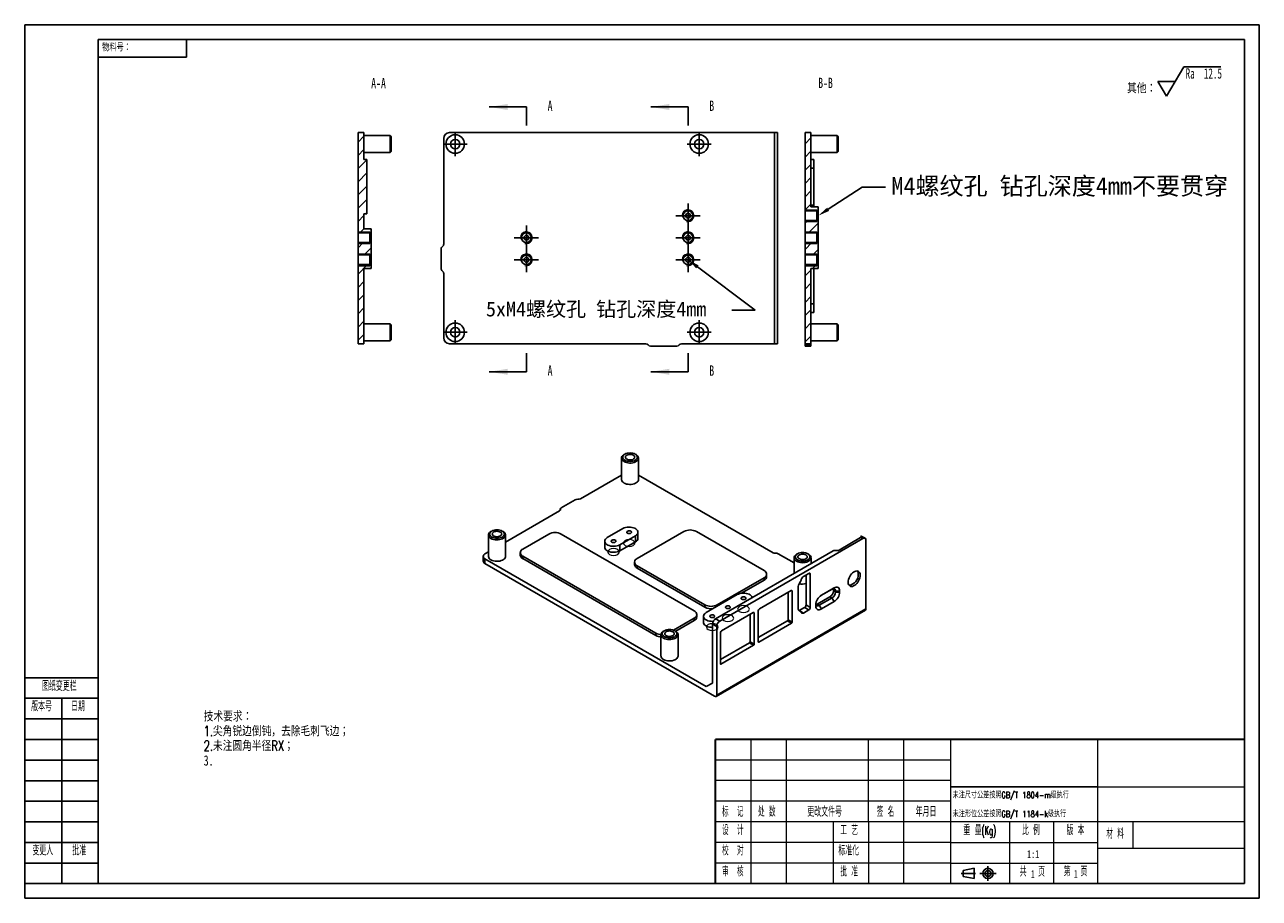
# Model space of a CAD drawing. Header units: millimetres. Extents: x 0 to 420, y 0 to 297.
import ezdxf
from ezdxf import colors
from ezdxf.entities.mleader import LeaderData, LeaderLine
from ezdxf.math import Vec2, Vec3

# ---------------------------------------------------------------- set-up
doc = ezdxf.new("R2010")
doc.units = ezdxf.units.MM
for name, color, linetype in [('10', 7, 'Continuous'), ('5', 7, 'Continuous'), ('9', 7, 'Continuous'), ('MARK', 7, 'Continuous'), ('尺寸', 5, 'Continuous')]:
    doc.layers.add(name, color=color, linetype=linetype)
for name, color, linetype, lineweight in [('SLD-0', 179, 'Continuous', 25), ('文字层', 3, 'Continuous', 25), ('标注层', 4, 'Continuous', 25)]:
    doc.layers.add(name, color=color, linetype=linetype, lineweight=lineweight)
doc.styles.add('SLDTEXTSTYLE0', font='TXT', dxfattribs={"width": 0.7, "bigfont": 'bigfont'})
doc.styles.add('SLDTEXTSTYLE1', font='TXT', dxfattribs={"width": 0.7})
doc.styles.add('SLDTEXTSTYLE2', font='TXT', dxfattribs={"width": 0.56, "bigfont": 'bigfont'})
doc.styles.add('SLDTEXTSTYLE3', font='TXT', dxfattribs={"width": 0.54, "bigfont": 'bigfont'})
doc.styles.add('SLDTEXTSTYLE4', font='TXT', dxfattribs={"width": 0.53, "bigfont": 'bigfont'})
doc.styles.add('SLDTEXTSTYLE5', font='TXT', dxfattribs={"width": 0.65})
doc.styles.add('黑体高度5mm', font='simhei.ttf', dxfattribs={"height": 5})
doc.styles.add('黑体高度6mm', font='simhei.ttf', dxfattribs={"height": 6})
pattern_1 = [(45, (-1e-07, -0.015), (-2.245064, 2.245064), [])]

# ---------------------------------------------------------------- blocks, each defined once
blk = doc.blocks.new('SW_NOTE_0')
at = {"layer": '文字层', "color": 0, "char_height": 3.5, "attachment_point": 1}
for s, insert, style in [('技术要求：', (0, 4.51), 'SLDTEXTSTYLE0'), ('1.尖角锐边倒钝，去除毛刺飞边；', (0, -0.49), 'SLDTEXTSTYLE0'), ('2.未注圆角半径RX；', (0, -5.49), 'SLDTEXTSTYLE0'), ('3.', (0, -10.49), 'SLDTEXTSTYLE1')]:
    blk.add_mtext(s, dxfattribs=dict(at, insert=insert, style=style))
blk = doc.blocks.new('SW_SFSYMBOL_0')
at = {"layer": '标注层', "color": 0}
for p, q in [((-6.55, -5), (-0.65, 5)), ((-0.65, 5), (12.01, 5)), ((-6.55, -5), (-9.49, 0)), ((-3.6, 0), (-9.49, 0))]:
    blk.add_line(p, q, dxfattribs=at)
at = {"layer": '标注层', "color": 0, "char_height": 3.5, "attachment_point": 1}
for s, insert, style in [('Ra  12.5', (0, 4.51), 'SLDTEXTSTYLE5'), ('其他：', (-19.93, -0.49), 'SLDTEXTSTYLE0')]:
    blk.add_mtext(s, dxfattribs=dict(at, insert=insert, style=style))
blk = doc.blocks.new('SW_CENTERMARKSYMBOL_0')
at = {"layer": '尺寸', "color": 0}
for p, q in [((-2.5, 0), (-4.15, 0)), ((0, 0), (-2.5, 0)), ((0, 2.5), (0, 4.15)), ((0, 0), (0, 2.5)), ((0, 0), (0, -2.5)), ((0, 0), (2.5, 0)), ((2.5, 0), (4.15, 0)), ((0, -2.5), (0, -4.15))]:
    blk.add_line(p, q, dxfattribs=at)
blk = doc.blocks.new('SW_CENTERMARKSYMBOL_1')
at = {"layer": '尺寸', "color": 0}
for p, q in [((-2.5, 0), (-4.15, 0)), ((0, 0), (-2.5, 0)), ((0, 2.5), (0, 4.15)), ((0, 0), (0, 2.5)), ((0, 0), (0, -2.5)), ((0, 0), (2.5, 0)), ((2.5, 0), (4.15, 0)), ((0, -2.5), (0, -4.15))]:
    blk.add_line(p, q, dxfattribs=at)
blk = doc.blocks.new('SW_CENTERMARKSYMBOL_2')
at = {"layer": '尺寸', "color": 0}
for p, q in [((-2.5, 0), (-4.15, 0)), ((0, 0), (-2.5, 0)), ((0, 2.5), (0, 4.15)), ((0, 0), (0, 2.5)), ((0, 0), (0, -2.5)), ((0, 0), (2.5, 0)), ((2.5, 0), (4.15, 0)), ((0, -2.5), (0, -4.15))]:
    blk.add_line(p, q, dxfattribs=at)
blk = doc.blocks.new('SW_CENTERMARKSYMBOL_3')
at = {"layer": '尺寸', "color": 0}
for p, q in [((-2.5, 0), (-4.15, 0)), ((0, 0), (-2.5, 0)), ((0, 2.5), (0, 4.15)), ((0, 0), (0, 2.5)), ((0, 0), (0, -2.5)), ((0, 0), (2.5, 0)), ((2.5, 0), (4.15, 0)), ((0, -2.5), (0, -4.15))]:
    blk.add_line(p, q, dxfattribs=at)
blk = doc.blocks.new('SW_CENTERMARKSYMBOL_4')
at = {"layer": '尺寸', "color": 0}
for p, q in [((-2.5, 0), (-4.15, 0)), ((0, 0), (-2.5, 0)), ((0, 2.5), (0, 4.15)), ((0, 0), (0, 2.5)), ((0, 0), (0, -2.5)), ((0, 0), (2.5, 0)), ((2.5, 0), (4.15, 0)), ((0, -2.5), (0, -4.15))]:
    blk.add_line(p, q, dxfattribs=at)
blk = doc.blocks.new('SW_CENTERMARKSYMBOL_5')
at = {"layer": '尺寸', "color": 0}
for p, q in [((-2.5, 0), (-4.1, 0)), ((0, 0), (-2.5, 0)), ((0, 2.5), (0, 4.1)), ((0, 0), (0, 2.5)), ((0, 0), (0, -2.5)), ((0, 0), (2.5, 0)), ((2.5, 0), (4.1, 0)), ((0, -2.5), (0, -4.1))]:
    blk.add_line(p, q, dxfattribs=at)
blk = doc.blocks.new('SW_CENTERMARKSYMBOL_6')
at = {"layer": '尺寸', "color": 0}
for p, q in [((-2.5, 0), (-4.1, 0)), ((0, 0), (-2.5, 0)), ((0, 2.5), (0, 4.1)), ((0, 0), (0, 2.5)), ((0, 0), (0, -2.5)), ((0, 0), (2.5, 0)), ((2.5, 0), (4.1, 0)), ((0, -2.5), (0, -4.1))]:
    blk.add_line(p, q, dxfattribs=at)
blk = doc.blocks.new('SW_CENTERMARKSYMBOL_7')
at = {"layer": '尺寸', "color": 0}
for p, q in [((-2.5, 0), (-4.1, 0)), ((0, 0), (-2.5, 0)), ((0, 2.5), (0, 4.1)), ((0, 0), (0, 2.5)), ((0, 0), (0, -2.5)), ((0, 0), (2.5, 0)), ((2.5, 0), (4.1, 0)), ((0, -2.5), (0, -4.1))]:
    blk.add_line(p, q, dxfattribs=at)
blk = doc.blocks.new('SW_CENTERMARKSYMBOL_8')
at = {"layer": '尺寸', "color": 0}
for p, q in [((-2.5, 0), (-4.1, 0)), ((0, 0), (-2.5, 0)), ((0, 2.5), (0, 4.1)), ((0, 0), (0, 2.5)), ((0, 0), (0, -2.5)), ((0, 0), (2.5, 0)), ((2.5, 0), (4.1, 0)), ((0, -2.5), (0, -4.1))]:
    blk.add_line(p, q, dxfattribs=at)

msp = doc.modelspace()

# ---------------------------------------------------------------- hatches: boundary and pattern name
at = {"layer": '尺寸', "linetype": 'Continuous', "lineweight": 18}
h = msp.add_hatch(dxfattribs=at)
h.set_pattern_fill('ANSI31', color=256, style=0)
h.set_pattern_definition(pattern_1)
h.paths.add_polyline_path([(113.39, 260.31), (113.39, 226.21), (117.39, 226.21), (117.89, 225.37), (117.89, 227.56), (115.39, 227.56), (115.39, 232.66), (116.39, 232.66), (116.39, 251.16), (115.39, 251.16), (115.39, 260.31)], flags=0)
h = msp.add_hatch(dxfattribs=at)
h.set_pattern_fill('ANSI31', color=256, style=0)
h.set_pattern_definition(pattern_1)
h.paths.add_polyline_path([(269.97, 235.06), (267.47, 235.06), (267.47, 260.31), (265.47, 260.31), (265.47, 233.71), (269.47, 233.71), (269.97, 232.87)], flags=0)
h = msp.add_hatch(dxfattribs=at)
h.set_pattern_fill('ANSI31', color=256, style=0)
h.set_pattern_definition(pattern_1)
h.paths.add_polyline_path([(265.47, 230.41), (265.47, 226.21), (269.47, 226.21), (269.97, 225.37), (269.97, 231.24), (269.47, 230.41)], flags=0)
h = msp.add_hatch(dxfattribs=at)
h.set_pattern_fill('ANSI31', color=256, style=0)
h.set_pattern_definition(pattern_1)
h.paths.add_polyline_path([(117.89, 223.74), (117.39, 222.91), (113.39, 222.91), (113.39, 218.71), (117.39, 218.71), (117.89, 217.87)], flags=0)
h = msp.add_hatch(dxfattribs=at)
h.set_pattern_fill('ANSI31', color=256, style=0)
h.set_pattern_definition(pattern_1)
h.paths.add_polyline_path([(265.47, 222.91), (265.47, 218.71), (269.47, 218.71), (269.97, 217.87), (269.97, 223.74), (269.47, 222.91)], flags=0)
h = msp.add_hatch(dxfattribs=at)
h.set_pattern_fill('ANSI31', color=256, style=0)
h.set_pattern_definition(pattern_1)
h.paths.add_polyline_path([(113.39, 188.51), (115.39, 188.51), (115.39, 214.06), (117.89, 214.06), (117.89, 216.24), (117.39, 215.41), (113.39, 215.41)], flags=0)
h = msp.add_hatch(dxfattribs=at)
h.set_pattern_fill('ANSI31', color=256, style=0)
h.set_pattern_definition(pattern_1)
h.paths.add_polyline_path([(265.47, 188.51), (267.47, 188.51), (267.47, 214.06), (269.97, 214.06), (269.97, 216.24), (269.47, 215.41), (265.47, 215.41)], flags=0)

# ---------------------------------------------------------------- linework, layer by layer
at = {"color": 7, "linetype": 'Continuous', "lineweight": 25}
for p, q in [((113.39, 260.31), (115.39, 260.31)), ((113.39, 226.21), (113.39, 260.31)), ((115.39, 251.16), (115.39, 260.31)), ((124.29, 259.31), (115.39, 259.31)), ((124.69, 258.91), (124.29, 259.31)), ((124.29, 253.51), (124.29, 259.31)), ((124.69, 253.91), (124.69, 258.91)), ((142.55, 258.31), (142.55, 222.41)), ((255.05, 260.31), (144.55, 260.31)), ((255.05, 188.51), (255.05, 260.31)), ((256.05, 260.31), (255.05, 260.31)), ((256.05, 188.51), (256.05, 260.31)), ((265.47, 233.71), (265.47, 260.31)), ((265.47, 260.31), (267.47, 260.31)), ((267.47, 235.06), (267.47, 260.31)), ((276.37, 259.31), (267.47, 259.31)), ((276.77, 258.91), (276.37, 259.31)), ((276.37, 253.51), (276.37, 259.31)), ((276.77, 253.91), (276.77, 258.91)), ((115.39, 253.51), (124.29, 253.51)), ((124.29, 253.51), (124.69, 253.91)), ((267.47, 253.51), (276.37, 253.51)), ((276.37, 253.51), (276.77, 253.91)), ((116.39, 251.16), (115.39, 251.16)), ((116.39, 232.66), (116.39, 251.16)), ((267.47, 251.16), (268.47, 251.16)), ((268.47, 248.16), (267.47, 248.16)), ((268.47, 251.16), (268.47, 248.16)), ((268.47, 248.16), (268.47, 235.66)), ((267.47, 235.66), (268.47, 235.66)), ((268.47, 235.66), (268.47, 235.06)), ((115.39, 232.66), (116.39, 232.66)), ((115.39, 227.56), (115.39, 232.66)), ((265.47, 230.41), (265.47, 233.71)), ((265.47, 233.71), (269.47, 233.71)), ((267.47, 235.06), (269.97, 235.06)), ((269.47, 230.06), (269.47, 234.06)), ((269.47, 233.71), (269.47, 230.41)), ((269.47, 233.71), (269.97, 232.87)), ((269.97, 231.24), (269.47, 230.41)), ((269.97, 235.06), (269.97, 232.87)), ((269.97, 231.24), (269.97, 232.87)), ((269.97, 231.24), (269.97, 225.37)), ((117.89, 227.56), (115.39, 227.56)), ((117.89, 227.56), (117.89, 225.37)), ((269.47, 230.41), (265.47, 230.41)), ((265.47, 226.21), (265.47, 230.41)), ((113.39, 222.91), (113.39, 226.21)), ((113.39, 226.21), (117.39, 226.21)), ((113.39, 218.71), (113.39, 222.91)), ((117.39, 222.91), (113.39, 222.91)), ((117.39, 222.56), (117.39, 226.56)), ((117.39, 226.21), (117.39, 222.91)), ((117.39, 226.21), (117.89, 225.37)), ((117.89, 223.74), (117.39, 222.91)), ((117.89, 223.74), (117.89, 225.37)), ((117.89, 223.74), (117.89, 217.87)), ((265.47, 226.21), (269.47, 226.21)), ((265.47, 222.91), (265.47, 226.21)), ((269.47, 222.91), (265.47, 222.91)), ((265.47, 218.71), (265.47, 222.91)), ((269.47, 222.56), (269.47, 226.56)), ((269.47, 226.21), (269.47, 222.91)), ((269.47, 226.21), (269.97, 225.37)), ((269.97, 223.74), (269.47, 222.91)), ((269.97, 223.74), (269.97, 225.37)), ((269.97, 223.74), (269.97, 217.87)), ((113.39, 218.71), (117.39, 218.71)), ((113.39, 215.41), (113.39, 218.71)), ((117.39, 215.06), (117.39, 219.06)), ((117.39, 218.71), (117.89, 217.87)), ((117.39, 218.71), (117.39, 215.41)), ((141.65, 220.74), (141.65, 214.08)), ((265.47, 218.71), (269.47, 218.71)), ((265.47, 215.41), (265.47, 218.71)), ((269.47, 215.06), (269.47, 219.06)), ((269.47, 218.71), (269.47, 215.41)), ((269.47, 218.71), (269.97, 217.87)), ((117.39, 215.41), (113.39, 215.41)), ((113.39, 188.51), (113.39, 215.41)), ((117.89, 216.24), (117.39, 215.41)), ((117.89, 216.24), (117.89, 217.87)), ((117.89, 216.24), (117.89, 214.06)), ((265.47, 188.51), (265.47, 215.41)), ((269.47, 215.41), (265.47, 215.41)), ((269.97, 216.24), (269.47, 215.41)), ((269.97, 216.24), (269.97, 217.87)), ((269.97, 216.24), (269.97, 214.06)), ((117.89, 214.06), (115.39, 214.06)), ((115.39, 188.51), (115.39, 214.06)), ((142.55, 212.4), (142.55, 190.51)), ((269.97, 214.06), (267.47, 214.06)), ((267.47, 188.51), (267.47, 214.06)), ((268.47, 214.06), (268.47, 202.1)), ((267.47, 202.1), (268.47, 202.1)), ((268.47, 202.1), (268.47, 199.1)), ((268.47, 199.1), (267.47, 199.1)), ((124.29, 195.31), (115.39, 195.31)), ((124.69, 194.91), (124.29, 195.31)), ((124.29, 189.51), (124.29, 195.31)), ((124.69, 189.91), (124.69, 194.91)), ((276.37, 195.31), (267.47, 195.31)), ((276.77, 194.91), (276.37, 195.31)), ((276.37, 189.51), (276.37, 195.31)), ((276.77, 189.91), (276.77, 194.91)), ((115.39, 189.51), (124.29, 189.51)), ((124.29, 189.51), (124.69, 189.91)), ((267.47, 189.51), (276.37, 189.51)), ((276.37, 189.51), (276.77, 189.91)), ((115.39, 188.51), (113.39, 188.51)), ((144.55, 188.51), (211.34, 188.51)), ((212.94, 187.71), (221.83, 187.71)), ((223.43, 188.51), (255.05, 188.51)), ((255.05, 188.51), (256.05, 188.51)), ((267.47, 188.51), (265.47, 188.51)), ((265.47, 188.11), (265.47, 188.51)), ((267.47, 188.11), (265.47, 188.11)), ((265.47, 188.11), (265.47, 187.71)), ((267.47, 187.71), (265.47, 187.71)), ((267.47, 188.11), (267.47, 188.51)), ((267.47, 187.71), (267.47, 188.11)), ((203.03, 149.63), (203.03, 142.37)), ((204.16, 150.98), (203.88, 150.82)), ((207.98, 150.82), (207.7, 150.98)), ((208.83, 142.37), (208.83, 149.63)), ((189.03, 135.8), (203.03, 143.88)), ((208.83, 143.88), (254.57, 117.47)), ((182.5, 132.76), (187.21, 135.48)), ((163.57, 121.1), (181.96, 131.71)), ((182.21, 132.35), (182.21, 131.96)), ((157.77, 123.51), (157.77, 116.24)), ((158.91, 124.86), (158.62, 124.69)), ((162.73, 124.69), (162.44, 124.86)), ((163.57, 116.24), (163.57, 123.51)), ((178.3, 123.82), (169.46, 118.72)), ((227.8, 97.7), (182.54, 123.82)), ((203.51, 125.68), (198.2, 122.62)), ((207.75, 123.23), (202.45, 120.17)), ((207.75, 121.19), (207.75, 123.23)), ((224.25, 124.69), (208.34, 115.51)), ((208.63, 122.42), (208.63, 124.46)), ((251.53, 111.4), (228.49, 124.69)), ((285.13, 122.33), (236.48, 94.24)), ((284.32, 122.6), (277.04, 118.39)), ((284.47, 122.71), (285.13, 122.33)), ((284.51, 123.15), (284.51, 122.75)), ((285.88, 122.4), (284.56, 123.16)), ((156.57, 117.06), (157.77, 117.75)), ((197.33, 121.4), (197.33, 119.35)), ((202.45, 118.13), (207.75, 121.19)), ((202.45, 118.13), (202.45, 120.17)), ((275, 118.11), (235.06, 95.06)), ((286.19, 121.72), (286.19, 98.4)), ((155.99, 116.24), (155.99, 114.61)), ((156.57, 113.79), (156.57, 115.43)), ((231.88, 71.95), (156.57, 115.43)), ((234.71, 68.69), (156.57, 113.79)), ((168.58, 117.5), (168.58, 116.68)), ((169.46, 116.27), (214.72, 90.15)), ((169.46, 116.27), (169.46, 115.46)), ((169.46, 115.46), (214.72, 89.33)), ((207.46, 114.28), (207.46, 113.47)), ((256.27, 117.14), (261.72, 114)), ((261.72, 115.75), (261.72, 110.45)), ((262.85, 117.1), (262.57, 116.94)), ((266.67, 116.94), (266.39, 117.1)), ((267.52, 113.8), (267.52, 115.75)), ((208.34, 113.06), (231.37, 99.76)), ((208.34, 113.06), (208.34, 112.24)), ((208.34, 112.24), (231.37, 98.95)), ((252.4, 109.36), (252.4, 110.17)), ((264.91, 109.39), (266.74, 110.45)), ((265.82, 109.92), (265.82, 99.71)), ((267.24, 110.16), (267.24, 98.89)), ((235.62, 99.76), (251.53, 108.95)), ((243.84, 103.69), (251.53, 108.13)), ((251.53, 108.13), (251.53, 108.95)), ((263.17, 98.32), (263.17, 106.04)), ((263.93, 107.69), (263.42, 106.85)), ((264.17, 108.34), (264.13, 108.16)), ((274.65, 105.09), (270.85, 102.9)), ((271.03, 103.01), (275.33, 105.49)), ((242.4, 103.23), (231.79, 97.11)), ((249.93, 98.37), (260.73, 104.61)), ((259.67, 104), (259.67, 94.69)), ((261.08, 104.41), (261.08, 93.87)), ((273.94, 102.52), (269.6, 100.01)), ((270.3, 99.61), (274.65, 102.11)), ((270.89, 102.93), (271.03, 103.01)), ((275.33, 100.88), (271.03, 98.39)), ((274.65, 102.11), (273.94, 102.52)), ((275.81, 104.46), (275.11, 104.86)), ((275.11, 104.49), (275.11, 104.86)), ((275.11, 104.49), (275.81, 104.09)), ((275.81, 104.09), (275.81, 104.46)), ((277.23, 104.45), (277.23, 104.1)), ((231.37, 98.95), (231.37, 99.76)), ((235.21, 68.64), (285.98, 97.95)), ((286.19, 98.4), (235.42, 69.09)), ((237.01, 90.92), (247.82, 97.16)), ((248.17, 96.95), (248.17, 86.42)), ((249.57, 87.23), (249.57, 97.76)), ((263.95, 97.55), (263.26, 97.94)), ((263.42, 97.8), (263.93, 97.56)), ((265.33, 98.85), (263.51, 97.8)), ((264.13, 97.31), (264.17, 97.18)), ((266.74, 98.04), (264.91, 96.98)), ((266.74, 98.04), (265.33, 98.85)), ((265.82, 99.71), (267.24, 98.89)), ((269.14, 99.97), (269.14, 99.78)), ((269.14, 99.43), (269.14, 99.78)), ((269.6, 100.01), (270.3, 99.61)), ((220.72, 91.17), (227.8, 95.25)), ((221.47, 90.78), (227.8, 94.43)), ((227.8, 94.43), (227.8, 95.25)), ((228.68, 95.66), (228.68, 96.47)), ((230.91, 95.88), (230.91, 93.84)), ((235.42, 92.41), (234, 93.22)), ((234, 93.22), (234, 73.18)), ((236.48, 94.24), (235.06, 95.06)), ((235.42, 69.09), (235.42, 92.41)), ((246.76, 96.55), (246.76, 87.24)), ((259.46, 94.32), (249.57, 88.62)), ((260.87, 93.51), (249.78, 87.11)), ((260.87, 93.51), (259.46, 94.32)), ((259.67, 94.69), (261.08, 93.87)), ((214.72, 89.33), (214.72, 90.15)), ((216.46, 89.63), (216.46, 82.36)), ((217.6, 90.98), (217.31, 90.81)), ((221.42, 90.81), (221.13, 90.98)), ((222.26, 82.36), (222.26, 89.63)), ((236.66, 79.77), (236.66, 90.31)), ((246.55, 86.87), (236.66, 81.16)), ((247.96, 86.05), (236.87, 79.65)), ((247.96, 86.05), (246.55, 86.87)), ((246.76, 87.24), (248.17, 86.42)), ((234, 73.18), (231.88, 71.95))]:
    msp.add_line(p, q, dxfattribs=at)
at = {"color": 7, "linetype": 'Continuous', "lineweight": 18}
for p, q in [((265.47, 234.06), (269.47, 234.06)), ((265.47, 230.06), (269.47, 230.06)), ((113.39, 226.56), (117.39, 226.56)), ((265.47, 226.56), (269.47, 226.56)), ((113.39, 222.56), (117.39, 222.56)), ((113.39, 219.06), (117.39, 219.06)), ((265.47, 222.56), (269.47, 222.56)), ((265.47, 219.06), (269.47, 219.06)), ((113.39, 215.06), (117.39, 215.06)), ((265.47, 215.06), (269.47, 215.06))]:
    msp.add_line(p, q, dxfattribs=at)
at = {"color": 8, "linetype": 'Continuous', "lineweight": 25}
for p, q in [((182.23, 132), (182.23, 132.24)), ((284.56, 122.83), (284.56, 123.06)), ((267.24, 110.16), (266.74, 110.45)), ((261.08, 104.41), (260.73, 104.61)), ((235.62, 99.76), (235.62, 99.31)), ((248.17, 96.95), (247.82, 97.16)), ((263.93, 97.56), (263.27, 97.94)), ((263.37, 97.83), (263.42, 97.8)), ((264.01, 97.5), (264.91, 96.98)), ((249.57, 87.23), (249.78, 87.11)), ((236.66, 79.77), (236.87, 79.65))]:
    msp.add_line(p, q, dxfattribs=at)
at = {"color": 7, "linetype": 'Continuous', "lineweight": 25, "flags": 128}
for points in [[(207.7, 150.98), (208.01, 150.76), (208.24, 150.51), (208.38, 150.24), (208.43, 149.96), (208.38, 149.68), (208.24, 149.41), (208.01, 149.16), (207.7, 148.94), (207.32, 148.76), (206.89, 148.63), (206.42, 148.55), (205.93, 148.52), (205.44, 148.55), (204.97, 148.63), (204.54, 148.76), (204.16, 148.94), (203.85, 149.16), (203.62, 149.41), (203.48, 149.68), (203.43, 149.96), (203.48, 150.24), (203.62, 150.51), (203.85, 150.76), (204.16, 150.98), (204.54, 151.16), (204.97, 151.29), (205.44, 151.38), (205.93, 151.4), (206.42, 151.38), (206.89, 151.29), (207.32, 151.16), (207.7, 150.98)], [(207.98, 150.82), (208.32, 150.58), (208.58, 150.31), (208.75, 150.02), (208.83, 149.71), (208.8, 149.4), (208.68, 149.1), (208.46, 148.82), (208.16, 148.56), (207.78, 148.35), (207.34, 148.17), (206.85, 148.05), (206.33, 147.98), (205.8, 147.96), (205.27, 148), (204.76, 148.1), (204.29, 148.25), (203.88, 148.45), (203.54, 148.69), (203.28, 148.96), (203.11, 149.25), (203.03, 149.56), (203.06, 149.87), (203.18, 150.17), (203.4, 150.45), (203.7, 150.7), (203.88, 150.82)], [(207.06, 150.61), (207.31, 150.43), (207.47, 150.22), (207.53, 149.99), (207.49, 149.76), (207.36, 149.54), (207.13, 149.35), (206.83, 149.2), (206.47, 149.09), (206.08, 149.04), (205.68, 149.05), (205.29, 149.11), (204.95, 149.23), (204.67, 149.39), (204.46, 149.59), (204.35, 149.82), (204.34, 150.05), (204.42, 150.27), (204.61, 150.48), (204.87, 150.65), (205.2, 150.78), (205.58, 150.86), (205.98, 150.88), (206.38, 150.85), (206.74, 150.76), (207.06, 150.61)], [(203.03, 142.37), (203.03, 142.29), (203.11, 141.98), (203.28, 141.69), (203.54, 141.42), (203.88, 141.18), (204.29, 140.99), (204.76, 140.84), (205.27, 140.74), (205.8, 140.69), (206.33, 140.71), (206.85, 140.78), (207.34, 140.9), (207.78, 141.08), (208.16, 141.3), (208.46, 141.55), (208.68, 141.84), (208.8, 142.14), (208.83, 142.37)], [(203.51, 125.68), (203.93, 125.89), (204.42, 126.04), (204.94, 126.14), (205.49, 126.19), (206.04, 126.17), (206.58, 126.1), (207.09, 125.97), (207.55, 125.79), (207.94, 125.56), (208.25, 125.3), (208.47, 125.01), (208.6, 124.7), (208.63, 124.38), (208.55, 124.06), (208.37, 123.76), (208.1, 123.48), (207.75, 123.23)], [(162.73, 124.69), (163.07, 124.46), (163.33, 124.19), (163.5, 123.89), (163.57, 123.59), (163.55, 123.28), (163.42, 122.98), (163.21, 122.69), (162.91, 122.44), (162.53, 122.22), (162.09, 122.05), (161.6, 121.92), (161.08, 121.85), (160.54, 121.84), (160.01, 121.88), (159.5, 121.98), (159.04, 122.13), (158.62, 122.33), (158.28, 122.56), (158.02, 122.83), (157.85, 123.13), (157.78, 123.43), (157.8, 123.74), (157.93, 124.04), (158.14, 124.32), (158.44, 124.58), (158.62, 124.69)], [(162.44, 124.86), (162.75, 124.64), (162.98, 124.39), (163.13, 124.12), (163.17, 123.84), (163.13, 123.55), (162.98, 123.28), (162.75, 123.03), (162.44, 122.82), (162.06, 122.64), (161.63, 122.5), (161.16, 122.42), (160.67, 122.39), (160.19, 122.42), (159.72, 122.5), (159.29, 122.64), (158.91, 122.82), (158.6, 123.03), (158.37, 123.28), (158.22, 123.55), (158.17, 123.84), (158.22, 124.12), (158.37, 124.39), (158.6, 124.64), (158.91, 124.86), (159.29, 125.04), (159.72, 125.17), (160.19, 125.25), (160.67, 125.28), (161.16, 125.25), (161.63, 125.17), (162.06, 125.04), (162.44, 124.86)], [(161.81, 124.49), (162.05, 124.31), (162.21, 124.09), (162.27, 123.86), (162.24, 123.63), (162.1, 123.42), (161.88, 123.23), (161.57, 123.07), (161.22, 122.97), (160.83, 122.92), (160.42, 122.92), (160.04, 122.99), (159.69, 123.11), (159.41, 123.27), (159.21, 123.47), (159.09, 123.69), (159.08, 123.92), (159.17, 124.15), (159.35, 124.36), (159.62, 124.53), (159.95, 124.66), (160.33, 124.74), (160.73, 124.76), (161.12, 124.72), (161.49, 124.63), (161.81, 124.49)], [(202.45, 120.17), (202.02, 119.97), (201.54, 119.81), (201.01, 119.71), (200.46, 119.67), (199.91, 119.68), (199.37, 119.75), (198.87, 119.88), (198.41, 120.06), (198.02, 120.29), (197.71, 120.55), (197.48, 120.85), (197.35, 121.16), (197.33, 121.48), (197.41, 121.79), (197.58, 122.1), (197.85, 122.37), (198.2, 122.62)], [(199.75, 121.06), (199.98, 120.97), (200.25, 120.93), (200.54, 120.94), (200.8, 121.01), (201, 121.13), (201.12, 121.27), (201.14, 121.44), (201.07, 121.6), (200.9, 121.73), (200.67, 121.82), (200.4, 121.87), (200.11, 121.85), (199.86, 121.78), (199.66, 121.67), (199.54, 121.52), (199.51, 121.35), (199.58, 121.2), (199.75, 121.06)], [(205.05, 124.12), (205.28, 124.03), (205.56, 123.99), (205.84, 124), (206.1, 124.07), (206.3, 124.19), (206.42, 124.34), (206.44, 124.5), (206.37, 124.66), (206.21, 124.79), (205.97, 124.89), (205.7, 124.93), (205.42, 124.91), (205.16, 124.84), (204.96, 124.73), (204.84, 124.58), (204.81, 124.42), (204.89, 124.26), (205.05, 124.12)], [(202.45, 118.13), (202.02, 117.93), (201.54, 117.77), (201.01, 117.67), (200.46, 117.62), (199.91, 117.64), (199.37, 117.71), (198.87, 117.84), (198.41, 118.02), (198.02, 118.25), (197.71, 118.51), (197.48, 118.8), (197.35, 119.12), (197.33, 119.35)], [(157.77, 116.24), (157.78, 116.16), (157.85, 115.86), (158.02, 115.57), (158.28, 115.3), (158.62, 115.06), (159.04, 114.86), (159.5, 114.71), (160.01, 114.61), (160.54, 114.57), (161.08, 114.58), (161.6, 114.65), (162.09, 114.78), (162.53, 114.95), (162.91, 115.17), (163.21, 115.43), (163.42, 115.71), (163.55, 116.01), (163.57, 116.24)], [(266.67, 116.94), (267.01, 116.7), (267.27, 116.43), (267.44, 116.14), (267.52, 115.83), (267.49, 115.52), (267.37, 115.22), (267.15, 114.94), (266.85, 114.68), (266.47, 114.47), (266.03, 114.29), (265.54, 114.17), (265.02, 114.1), (264.49, 114.08), (263.96, 114.12), (263.45, 114.22), (262.98, 114.37), (262.57, 114.57), (262.23, 114.81), (261.97, 115.08), (261.8, 115.37), (261.72, 115.68), (261.75, 115.98), (261.87, 116.29), (262.09, 116.57), (262.39, 116.82), (262.57, 116.94)], [(266.39, 117.1), (266.7, 116.88), (266.93, 116.63), (267.07, 116.36), (267.12, 116.08), (267.07, 115.8), (266.93, 115.53), (266.7, 115.28), (266.39, 115.06), (266.01, 114.88), (265.58, 114.75), (265.11, 114.66), (264.62, 114.64), (264.13, 114.66), (263.66, 114.75), (263.23, 114.88), (262.85, 115.06), (262.54, 115.28), (262.31, 115.53), (262.17, 115.8), (262.12, 116.08), (262.17, 116.36), (262.31, 116.63), (262.54, 116.88), (262.85, 117.1), (263.23, 117.28), (263.66, 117.41), (264.13, 117.5), (264.62, 117.52), (265.11, 117.5), (265.58, 117.41), (266.01, 117.28), (266.39, 117.1)], [(265.75, 116.73), (266, 116.55), (266.16, 116.34), (266.22, 116.11), (266.18, 115.88), (266.05, 115.66), (265.82, 115.47), (265.52, 115.32), (265.16, 115.21), (264.77, 115.16), (264.37, 115.17), (263.98, 115.23), (263.64, 115.35), (263.36, 115.51), (263.15, 115.71), (263.04, 115.94), (263.03, 116.17), (263.11, 116.39), (263.3, 116.6), (263.56, 116.77), (263.89, 116.9), (264.27, 116.98), (264.67, 117), (265.07, 116.97), (265.43, 116.87), (265.75, 116.73)], [(284.21, 109.84), (284.18, 109.38), (284.08, 108.9), (283.91, 108.42), (283.68, 107.94), (283.4, 107.48), (283.08, 107.06), (282.72, 106.7), (282.35, 106.41), (281.97, 106.19), (281.6, 106.05), (281.25, 106.01), (280.93, 106.05), (280.65, 106.19), (280.42, 106.4), (280.25, 106.7), (280.15, 107.06), (280.11, 107.47), (280.15, 107.93), (280.25, 108.41), (280.42, 108.9), (280.65, 109.38), (280.93, 109.83), (281.25, 110.25), (281.6, 110.61), (281.97, 110.9), (282.35, 111.12), (282.72, 111.26), (283.08, 111.3), (283.4, 111.26), (283.68, 111.13), (283.91, 110.91), (284.08, 110.61), (284.18, 110.25), (284.21, 109.84)], [(275.81, 104.46), (275.8, 104.71), (275.73, 104.93), (275.63, 105.1), (275.48, 105.22), (275.3, 105.28), (275.1, 105.28), (274.87, 105.21), (274.72, 105.14)], [(275.33, 105.49), (275.7, 105.68), (276.06, 105.78), (276.39, 105.78), (276.68, 105.68), (276.92, 105.49), (277.1, 105.21), (277.2, 104.86), (277.23, 104.45)], [(242.4, 103.23), (242.82, 103.44), (243.31, 103.59), (243.83, 103.69), (244.38, 103.74), (244.93, 103.72), (245.47, 103.65), (245.98, 103.52), (246.44, 103.34), (246.83, 103.11), (247.14, 102.85), (247.36, 102.56), (247.49, 102.25), (247.49, 102.24)], [(243.94, 101.67), (244.17, 101.58), (244.45, 101.54), (244.73, 101.55), (244.99, 101.62), (245.19, 101.74), (245.31, 101.88), (245.33, 102.05), (245.26, 102.21), (245.1, 102.34), (244.87, 102.43), (244.59, 102.48), (244.31, 102.46), (244.05, 102.39), (243.85, 102.28), (243.73, 102.13), (243.71, 101.97), (243.78, 101.81), (243.94, 101.67)], [(234.25, 94.16), (234.05, 94.15), (233.5, 94.17), (232.96, 94.24), (232.45, 94.37), (232, 94.55), (231.61, 94.78), (231.29, 95.04), (231.07, 95.33), (230.94, 95.64), (230.92, 95.96), (230.99, 96.28), (231.17, 96.58), (231.44, 96.86), (231.79, 97.11)], [(238.64, 98.61), (238.87, 98.52), (239.15, 98.47), (239.43, 98.49), (239.69, 98.56), (239.89, 98.67), (240.01, 98.82), (240.03, 98.99), (239.96, 99.14), (239.8, 99.28), (239.56, 99.37), (239.29, 99.42), (239.01, 99.4), (238.75, 99.33), (238.55, 99.22), (238.43, 99.07), (238.4, 98.9), (238.48, 98.75), (238.64, 98.61)], [(264.91, 96.98), (264.79, 96.92), (264.67, 96.89), (264.56, 96.88), (264.45, 96.89), (264.36, 96.93), (264.28, 96.99), (264.22, 97.08), (264.17, 97.18)], [(271.03, 98.39), (270.66, 98.2), (270.3, 98.1), (269.97, 98.1), (269.68, 98.2), (269.44, 98.39), (269.27, 98.67), (269.17, 99.02), (269.14, 99.43)], [(269.15, 100.04), (269.15, 99.98), (269.22, 99.77), (269.32, 99.6), (269.47, 99.48), (269.65, 99.42), (269.86, 99.42), (270.08, 99.48), (270.3, 99.61)], [(269.6, 100.01), (269.37, 99.89), (269.19, 99.84)], [(230.91, 93.84), (230.94, 93.6), (231.07, 93.29), (231.29, 93), (231.61, 92.74), (232, 92.51), (232.45, 92.33), (232.96, 92.2), (233.5, 92.13), (234, 92.11)], [(233.34, 95.55), (233.57, 95.46), (233.84, 95.41), (234.13, 95.43), (234.38, 95.5), (234.58, 95.61), (234.7, 95.76), (234.73, 95.92), (234.65, 96.08), (234.49, 96.22), (234.26, 96.31), (233.98, 96.35), (233.7, 96.34), (233.44, 96.27), (233.24, 96.15), (233.12, 96.01), (233.1, 95.84), (233.17, 95.68), (233.34, 95.55)], [(221.42, 90.81), (221.76, 90.57), (222.02, 90.3), (222.19, 90.01), (222.26, 89.71), (222.24, 89.4), (222.11, 89.1), (221.9, 88.81), (221.6, 88.56), (221.22, 88.34), (220.78, 88.17), (220.29, 88.04), (219.77, 87.97), (219.23, 87.96), (218.7, 88), (218.19, 88.1), (217.73, 88.25), (217.31, 88.44), (216.97, 88.68), (216.71, 88.95), (216.54, 89.24), (216.47, 89.55), (216.49, 89.86), (216.62, 90.16), (216.83, 90.44), (217.13, 90.7), (217.31, 90.81)], [(221.13, 90.98), (221.44, 90.76), (221.67, 90.51), (221.82, 90.24), (221.86, 89.95), (221.82, 89.67), (221.67, 89.4), (221.44, 89.15), (221.13, 88.93), (220.75, 88.75), (220.32, 88.62), (219.85, 88.54), (219.36, 88.51), (218.88, 88.54), (218.41, 88.62), (217.98, 88.75), (217.6, 88.93), (217.29, 89.15), (217.06, 89.4), (216.91, 89.67), (216.86, 89.95), (216.91, 90.24), (217.06, 90.51), (217.29, 90.76), (217.6, 90.98), (217.98, 91.15), (218.41, 91.29), (218.88, 91.37), (219.36, 91.4), (219.85, 91.37), (220.32, 91.29), (220.75, 91.15), (221.13, 90.98)], [(220.5, 90.61), (220.74, 90.43), (220.9, 90.21), (220.96, 89.98), (220.93, 89.75), (220.79, 89.54), (220.57, 89.34), (220.26, 89.19), (219.91, 89.09), (219.52, 89.04), (219.11, 89.04), (218.73, 89.11), (218.38, 89.23), (218.1, 89.39), (217.9, 89.59), (217.78, 89.81), (217.77, 90.04), (217.86, 90.27), (218.04, 90.47), (218.31, 90.65), (218.64, 90.78), (219.02, 90.86), (219.42, 90.88), (219.81, 90.84), (220.18, 90.75), (220.5, 90.61)], [(216.46, 82.36), (216.47, 82.28), (216.54, 81.98), (216.71, 81.68), (216.97, 81.41), (217.31, 81.18), (217.73, 80.98), (218.19, 80.83), (218.7, 80.73), (219.23, 80.69), (219.77, 80.7), (220.29, 80.77), (220.78, 80.9), (221.22, 81.07), (221.6, 81.29), (221.9, 81.55), (222.11, 81.83), (222.24, 82.13), (222.26, 82.36)]]:
    msp.add_lwpolyline(points, dxfattribs=at)
at = {"color": 7, "linetype": 'Continuous', "lineweight": 18, "flags": 128}
for points in [[(207.04, 121.6), (206.39, 121.85), (205.63, 121.94), (204.86, 121.85), (204.22, 121.6), (203.78, 121.22), (203.63, 120.78), (203.78, 120.34), (204.22, 119.97), (204.86, 119.72), (205.63, 119.63), (206.39, 119.72), (207.04, 119.97), (207.48, 120.34), (207.63, 120.78), (207.48, 121.22), (207.04, 121.6)], [(201.74, 118.54), (201.09, 118.79), (200.33, 118.88), (199.56, 118.79), (198.91, 118.54), (198.48, 118.16), (198.33, 117.72), (198.48, 117.28), (198.91, 116.91), (199.56, 116.65), (200.33, 116.57), (201.09, 116.65), (201.74, 116.91), (202.17, 117.28), (202.33, 117.72), (202.17, 118.16), (201.74, 118.54)], [(245.93, 99.15), (245.29, 99.4), (244.52, 99.49), (243.75, 99.4), (243.11, 99.15), (242.67, 98.77), (242.52, 98.33), (242.67, 97.89), (243.11, 97.52), (243.75, 97.27), (244.52, 97.18), (245.29, 97.27), (245.93, 97.52), (246.37, 97.89), (246.52, 98.33), (246.37, 98.77), (245.93, 99.15)], [(235.33, 93.03), (234.68, 93.28), (233.91, 93.36), (233.15, 93.28), (232.5, 93.03), (232.07, 92.65), (231.91, 92.21), (232.07, 91.77), (232.5, 91.39), (233.15, 91.14), (233.91, 91.05), (234.68, 91.14), (235.33, 91.39), (235.76, 91.77), (235.91, 92.21), (235.76, 92.65), (235.33, 93.03)], [(240.63, 96.09), (239.98, 96.34), (239.22, 96.42), (238.45, 96.34), (237.8, 96.09), (237.37, 95.71), (237.22, 95.27), (237.37, 94.83), (237.8, 94.45), (238.45, 94.2), (239.22, 94.12), (239.98, 94.2), (240.63, 94.45), (241.06, 94.83), (241.22, 95.27), (241.06, 95.71), (240.63, 96.09)]]:
    msp.add_lwpolyline(points, dxfattribs=at)
at = {"color": 7, "linetype": 'Continuous', "lineweight": 25}
for centre, radius in [((146.45, 256.41), 3.15), ((146.45, 256.41), 1.6), ((229.45, 256.41), 3.15), ((229.45, 256.41), 1.6), ((225.67, 232.06), 1.65), ((225.67, 232.06), 0.818), ((170.67, 224.56), 1.65), ((170.67, 224.56), 0.818), ((225.67, 224.56), 1.65), ((225.67, 224.56), 0.818), ((170.67, 217.06), 1.65), ((225.67, 217.06), 1.65), ((170.67, 217.06), 0.818), ((225.67, 217.06), 0.818), ((146.45, 192.41), 3.15), ((146.45, 192.41), 1.6), ((229.45, 192.41), 3.15), ((229.45, 192.41), 1.6)]:
    msp.add_circle(centre, radius, dxfattribs=at)
for centre, radius, start, end in [((144.55, 258.31), 2, 90, 180), ((142.65, 220.74), 1, 123.367, 180), ((141.55, 222.41), 1, 303.367, 0), ((142.65, 214.08), 1, 180, 236.633), ((141.55, 212.4), 1, 0, 56.633), ((144.55, 190.51), 2, 180, 270), ((211.34, 187.51), 1, 36.8699, 90), ((212.94, 188.71), 1, 216.8699, 270), ((221.83, 188.71), 1, 270, 323.1301), ((223.43, 187.51), 1, 90, 143.1301), ((187.91, 134.13), 1.52, 82.1469, 117.4846), ((188.33, 137.14), 1.52, 262.1469, 297.4846), ((181.79, 132.13), 0.45, 291.4803, 13.6473), ((182.67, 132.34), 0.45, 111.4803, 193.6473), ((180.42, 119.73), 4.61, 62.6097, 117.3903), ((207.18, 122.53), 1.45, 293.1155, 355.5644), ((226.37, 120.6), 4.61, 62.6097, 117.3903), ((283.94, 123.27), 0.778, 299.566, 313.2297), ((285.54, 121.82), 0.655, 350.786, 129.2033), ((169.93, 117.5), 1.31, 110.7834, 249.2166), ((275.7, 116.74), 1.55, 78.3752, 117.2524), ((276.33, 119.77), 1.55, 258.3752, 297.2524), ((156.99, 114.71), 1.01, 185.6948, 245.6253), ((156.88, 116.24), 0.873, 110.7834, 249.2166), ((170.08, 116.83), 1.51, 185.6948, 245.6253), ((208.96, 113.62), 1.51, 185.6948, 245.6253), ((208.8, 114.28), 1.31, 110.7834, 249.2166), ((255.27, 118.8), 1.5, 242.3648, 275.8507), ((255.58, 115.81), 1.5, 62.3648, 95.8507), ((251.06, 110.17), 1.31, 290.7834, 69.2166), ((250.9, 109.51), 1.51, 294.3747, 354.3052), ((265.85, 107.95), 1.72, 122.9208, 166.9073), ((266.93, 110.21), 0.306, 350.786, 129.2033), ((279.86, 110.07), 3.72, 278.8317, 2.1719), ((281.93, 110.31), 1.65, 356.3116, 36.4073), ((264.78, 105.99), 1.61, 147.4031, 177.9126), ((264.62, 111.64), 4.83, 256.3612, 284.4052), ((262.55, 108.54), 1.63, 328.3089, 346.2706), ((260.87, 104.44), 0.218, 350.786, 129.2033), ((273.01, 99.68), 3.87, 120.6933, 178.5133), ((272.76, 104.55), 2.35, 300.2039, 342.3673), ((273.47, 104.14), 2.34, 300.1471, 358.8351), ((273.36, 104.2), 3.87, 300.6933, 358.5133), ((227.33, 96.47), 1.31, 290.7834, 69.2166), ((233.49, 103.86), 4.61, 242.6097, 297.3903), ((233.49, 103.03), 4.6, 242.6614, 278.66), ((247.96, 96.99), 0.218, 350.786, 129.2033), ((250.34, 97.73), 0.768, 122.6055, 177.3945), ((263.7, 98.26), 0.538, 173.7506, 238.3055), ((263.75, 97.21), 0.392, 15.5243, 62.4802), ((264.75, 99.76), 1.08, 302.6055, 357.3945), ((266.16, 98.94), 1.08, 302.6055, 357.3945), ((285.7, 98.35), 0.493, 305.0133, 6.2988), ((227.17, 95.81), 1.51, 294.3747, 354.3052), ((236.3, 93.12), 2.31, 122.6055, 177.3945), ((237.72, 92.3), 2.31, 122.6055, 177.3945), ((259.21, 94.71), 0.461, 302.6055, 357.3945), ((260.62, 93.89), 0.461, 302.6055, 357.3945), ((216.71, 93.86), 4.21, 241.7801, 266.6912), ((216.71, 93.04), 4.21, 241.78, 266.6871), ((237.43, 90.27), 0.768, 122.6055, 177.3945), ((246.3, 87.26), 0.461, 302.6055, 357.3945), ((247.71, 86.44), 0.461, 302.6055, 357.3945), ((249.7, 87.21), 0.131, 170.786, 309.2033), ((236.79, 79.75), 0.131, 170.786, 309.2033), ((234.99, 69.02), 0.437, 230.7967, 9.214)]:
    msp.add_arc(centre, radius, start, end, dxfattribs=at)
at = {"color": 7, "linetype": 'Continuous', "lineweight": 18}
for centre in [(225.67, 232.06), (170.67, 224.56), (225.67, 224.56), (170.67, 217.06), (225.67, 217.06)]:
    msp.add_arc(centre, 2, 255, 195, dxfattribs=at)
at = {"color": 7, "linetype": 'Continuous', "lineweight": 25}
for points, knots in [([(284.56, 123.06), (284.61, 123.01), (284.62, 122.96), (284.59, 122.84), (284.55, 122.78), (284.47, 122.71)], [0, 0, 0, 0, 0.5, 0.5, 1, 1, 1, 1]), ([(284.55, 123.16), (284.54, 123.16), (284.51, 123.19), (284.5, 123.14), (284.55, 123.08), (284.56, 123.06)], [0, 0, 0, 0, 0.227465, 0.730844, 1, 1, 1, 1]), ([(275.33, 105.49), (275.21, 105.42), (274.98, 105.29), (274.75, 105.15), (274.65, 105.09)], [0, 0, 0, 0, 0.530968, 1, 1, 1, 1]), ([(275.11, 104.86), (275.11, 105), (275.11, 105.15), (275.06, 105.25), (275.06, 105.25)], [0, 0, 0, 0, 0.987761, 1, 1, 1, 1]), ([(274.65, 102.11), (274.75, 101.93), (274.98, 101.51), (275.21, 101.1), (275.33, 100.88)], [0, 0, 0, 0, 0.448826, 1, 1, 1, 1]), ([(275, 103.84), (275.04, 103.95), (275.07, 104.07), (275.11, 104.28), (275.12, 104.39), (275.11, 104.49)], [0, 0, 0, 0, 0.5, 0.5, 1, 1, 1, 1]), ([(271.03, 98.39), (270.9, 98.62), (270.66, 99.02), (270.41, 99.42), (270.3, 99.61)], [0, 0, 0, 0, 0.551174, 1, 1, 1, 1])]:
    msp.add_open_spline(points, degree=3, knots=knots, dxfattribs=at)
for points in [[(277.23, 104.45), (276.76, 104.45), (276.28, 104.45), (275.81, 104.46)], [(275.81, 104.09), (276.28, 104.1), (276.76, 104.1), (277.23, 104.1)]]:
    msp.add_open_spline(points, degree=3, dxfattribs=at)
at = {"layer": '5', "color": 7, "lineweight": 25}
for p, q in [((415, 291.98), (25, 291.98)), ((25, 291.98), (25, 5)), ((415, 5), (415, 291.98)), ((25, 5), (415, 5))]:
    msp.add_line(p, q, dxfattribs=at)
at = {"layer": '9', "color": 7}
for p, q in [((420, 296.98), (0, 296.98)), ((0, 296.98), (0, 0)), ((420, 148.48), (420, 296.98)), ((420, 0), (420, 148.48)), ((0, 0), (420, 0))]:
    msp.add_line(p, q, dxfattribs=at)
at = {"layer": 'SLD-0'}
for p, q in [((55, 285.98), (55, 291.98)), ((25, 285.98), (55, 285.98)), ((0, 74.98), (25, 74.98)), ((10, 74.98), (25, 74.98)), ((0, 67.98), (25, 67.98)), ((10, 67.98), (25, 67.98)), ((12.64, 67.98), (12.64, 4.98)), ((0, 60.98), (25, 60.98)), ((10, 60.98), (25, 60.98)), ((0, 53.98), (25, 53.98)), ((10, 53.98), (25, 53.98)), ((0, 46.98), (25, 46.98)), ((10, 46.98), (25, 46.98)), ((0, 39.98), (25, 39.98)), ((10, 39.98), (25, 39.98)), ((0, 32.98), (25, 32.98)), ((10, 32.98), (25, 32.98)), ((0, 25.98), (25, 25.98)), ((10, 25.98), (25, 25.98)), ((0, 18.98), (25, 18.98)), ((10, 18.98), (25, 18.98)), ((0, 11.98), (25, 11.98)), ((10, 11.98), (25, 11.98)), ((25, 4.98), (0, 4.98))]:
    msp.add_line(p, q, dxfattribs=at)
at = {"layer": 'SLD-0', "color": 179, "lineweight": 35}
for p in [(235, 5), (415, 53.99)]:
    msp.add_line(p, (235, 54), dxfattribs=at)
at = {"layer": 'SLD-0', "color": 179, "linetype": 'Continuous', "lineweight": 18}
for p, q in [((247, 53.99), (247, 4.99)), ((259, 53.99), (259, 25.99)), ((287, 25.99), (287, 53.99)), ((299, 53.99), (299, 25.99)), ((315, 53.99), (315, 4.99)), ((365, 53.99), (365, 4.99)), ((315, 46.99), (235, 46.99)), ((315, 39.99), (235, 39.99)), ((365, 37.86), (415, 37.86)), ((315, 32.99), (235, 32.99)), ((315, 25.99), (235, 25.99)), ((259, 25.99), (259, 4.99)), ((275, 25.99), (275, 4.99)), ((287, 25.99), (287, 4.99)), ((299, 25.99), (299, 4.99)), ((415, 25.99), (315, 25.99)), ((335, 25.99), (335, 4.99)), ((350, 25.99), (350, 4.99)), ((377, 25.99), (377, 16.99)), ((315, 18.99), (235, 18.99)), ((315, 18.99), (365, 18.99)), ((365, 16.99), (415, 16.99)), ((315, 11.99), (235, 11.99)), ((315, 11.99), (365, 11.99))]:
    msp.add_line(p, q, dxfattribs=at)
at = {"layer": 'SLD-0', "color": 179, "lineweight": 25}
for p, q in [((415, 53.99), (415, 5)), ((415, 5), (235, 5))]:
    msp.add_line(p, q, dxfattribs=at)
at = {"layer": '尺寸'}
for p, q in [((170.67, 269.02), (157.97, 269.02)), ((170.67, 269.02), (170.67, 262.67)), ((225.67, 269.02), (212.97, 269.02)), ((225.67, 269.02), (225.67, 262.67)), ((170.67, 178.99), (170.67, 185.34)), ((225.67, 178.99), (225.67, 185.34)), ((170.67, 178.99), (157.97, 178.99)), ((225.67, 178.99), (212.97, 178.99)), ((365, 37.86), (315, 37.86)), ((318.61, 8.45), (323.42, 8.45)), ((322.95, 10.2), (319.29, 9.45)), ((319.29, 9.45), (319.29, 7.45)), ((322.95, 6.7), (322.95, 10.2)), ((324.97, 8.45), (330.43, 8.45)), ((327.7, 10.96), (327.7, 5.91)), ((319.29, 7.45), (322.95, 6.7))]:
    msp.add_line(p, q, dxfattribs=at)
for radius in [1.75, 1]:
    msp.add_circle((327.7, 8.45), radius, dxfattribs=at)
for points in [[(157.97, 269.02), (164.32, 268), (164.32, 270.03)], [(212.97, 269.02), (219.32, 268), (219.32, 270.03)], [(157.97, 178.99), (164.32, 177.98), (164.32, 180.01)], [(212.97, 178.99), (219.32, 177.98), (219.32, 180.01)]]:
    msp.add_solid(points, dxfattribs=at)

# ---------------------------------------------------------------- block references
for name, p in [('SW_CENTERMARKSYMBOL_6', (146.45, 256.41)), ('SW_CENTERMARKSYMBOL_7', (229.45, 256.41)), ('SW_CENTERMARKSYMBOL_4', (225.67, 232.06)), ('SW_CENTERMARKSYMBOL_1', (170.67, 224.56)), ('SW_CENTERMARKSYMBOL_3', (225.67, 224.56)), ('SW_CENTERMARKSYMBOL_0', (170.67, 217.06)), ('SW_CENTERMARKSYMBOL_2', (225.67, 217.06)), ('SW_CENTERMARKSYMBOL_5', (146.45, 192.41)), ('SW_CENTERMARKSYMBOL_8', (229.45, 192.41))]:
    msp.add_blockref(name, p, dxfattribs=at)
at = {"layer": '文字层'}
msp.add_blockref('SW_NOTE_0', (60.9, 59.09), dxfattribs=at)
at = {"layer": '标注层'}
msp.add_blockref('SW_SFSYMBOL_0', (394.94, 277.65), dxfattribs=at)

# ---------------------------------------------------------------- texts
at = {"layer": '10', "char_height": 3, "attachment_point": 1, "style": 'SLDTEXTSTYLE2'}
for s, insert in [('图纸变更栏', (5.9, 73.55)), ('版本号', (2.19, 66.64)), ('日期', (15.75, 66.64)), ('变更人', (2.64, 17.65)), ('批准', (16.22, 17.65))]:
    msp.add_mtext(s, dxfattribs=dict(at, insert=insert))
at = {"layer": 'MARK', "char_height": 3, "attachment_point": 1}
for s, insert, style in [('标  记', (237.23, 30.79), 'SLDTEXTSTYLE4'), ('处 数', (249.46, 30.79), 'SLDTEXTSTYLE3'), ('更改文件号', (266.25, 30.79), 'SLDTEXTSTYLE2'), ('签 名', (289.83, 30.79), 'SLDTEXTSTYLE3'), ('年月日', (303.08, 30.79), 'SLDTEXTSTYLE2'), ('设  计', (237.23, 24.54), 'SLDTEXTSTYLE4'), ('工 艺', (277.49, 24.54), 'SLDTEXTSTYLE3'), ('重 量(Kg)', (319.31, 24.54), 'SLDTEXTSTYLE2'), ('比 例', (339.32, 24.54), 'SLDTEXTSTYLE3'), ('版 本', (354.5, 24.54), 'SLDTEXTSTYLE3'), ('材 料', (367.98, 23.32), 'SLDTEXTSTYLE3'), ('校  对', (237.23, 17.62), 'SLDTEXTSTYLE4'), ('标准化', (276.8, 17.62), 'SLDTEXTSTYLE2'), ('审  核', (237.23, 10.47), 'SLDTEXTSTYLE4'), ('批 准', (277.49, 10.47), 'SLDTEXTSTYLE3'), ('共', (338.48, 10.41), 'SLDTEXTSTYLE2'), ('页', (344.73, 10.41), 'SLDTEXTSTYLE2'), ('第', (353.48, 10.51), 'SLDTEXTSTYLE2'), ('页', (359.16, 10.51), 'SLDTEXTSTYLE2')]:
    msp.add_mtext(s, dxfattribs=dict(at, insert=insert, style=style))
at = {"layer": '尺寸'}
for s, insert, char_height, attachment_point, style in [('物料号：', (26.35, 290.47), 2.5, 1, 'SLDTEXTSTYLE0'), ('A-A', (120.37, 278.87), 3.5, 2, 'SLDTEXTSTYLE1'), ('B-B', (272.44, 278.95), 3.5, 2, 'SLDTEXTSTYLE1'), ('A', (177.9, 271.18), 3.5, 1, 'SLDTEXTSTYLE1'), ('B', (232.9, 271.18), 3.5, 1, 'SLDTEXTSTYLE1'), ('A', (177.9, 181.16), 3.5, 1, 'SLDTEXTSTYLE1'), ('B', (232.9, 181.16), 3.5, 1, 'SLDTEXTSTYLE1'), ('未注尺寸公差按照GB/T 1804-m级执行', (315.69, 36.15), 2.1167, 1, 'SLDTEXTSTYLE0'), ('未注形位公差按照GB/T 1184-k级执行', (315.69, 29.75), 2.1167, 1, 'SLDTEXTSTYLE0'), ('1:1', (343.06, 16.34), 2.646, 2, 'SLDTEXTSTYLE1'), ('1', (342.25, 9.53), 2.65, 1, 'SLDTEXTSTYLE1'), ('1', (356.89, 9.62), 2.65, 1, 'SLDTEXTSTYLE1')]:
    msp.add_mtext(s, dxfattribs=dict(at, insert=insert, char_height=char_height, attachment_point=attachment_point, style=style))

# ---------------------------------------------------------------- leaders
at = {"color": 3}
ml = msp.add_multileader_mtext('Standard', dxfattribs=at)
ml.set_content('M4螺纹孔 钻孔深度4mm不要贯穿', color=3, style='黑体高度6mm')
ml.set_leader_properties()
ml.build(insert=Vec2(0, 0))
ctx = ml.context
ctx.base_point, ctx.char_height, ctx.plane_origin = Vec3(292.86, 241.71), 6, Vec3(269.97, 232.06)
notes = []
notes.append((ctx, [(0, (1, 1, 0), (284.86, 241.71), (1, 0), 8, [(0, [(269.97, 232.06)], 0, [])])]))
ctx.mtext.insert, ctx.mtext.flow_direction = Vec3(294.86, 245.16), 5
ml = msp.add_multileader_mtext('Standard', dxfattribs=at)
ml.set_content('5xM4螺纹孔 钻孔深度4mm', color=3, style='黑体高度5mm')
ml.set_leader_properties()
ml.build(insert=Vec2(0, 0))
ctx = ml.context
ctx.base_point, ctx.char_height, ctx.plane_origin = Vec3(151.05, 199.94), 5, Vec3(225.67, 217.06)
ctx.text_align_type = 2
notes.append((ctx, [(0, (1, 1, 0), (248.55, 199.94), (-1, 0), 8, [(0, [(225.67, 217.06)], 0, [])])]))
ctx.mtext.insert, ctx.mtext.alignment, ctx.mtext.flow_direction = Vec3(231.87, 202.81), 3, 5
for ctx, leaders in notes:
    for number, flags, end, landing, length, lines in leaders:
        leader = LeaderData()
        leader.index, (leader.has_last_leader_line, leader.has_dogleg_vector, leader.attachment_direction) = number, flags
        leader.last_leader_point, leader.dogleg_vector, leader.dogleg_length = Vec3(end), Vec3(landing), length
        for number, points, colour, breaks in lines:
            line = LeaderLine()
            line.index, line.vertices, line.color, line.breaks = number, Vec3.list(points), colors.encode_raw_color(colour), breaks
            leader.lines.append(line)
        ctx.leaders.append(leader)

doc.saveas('drawing.dxf')
